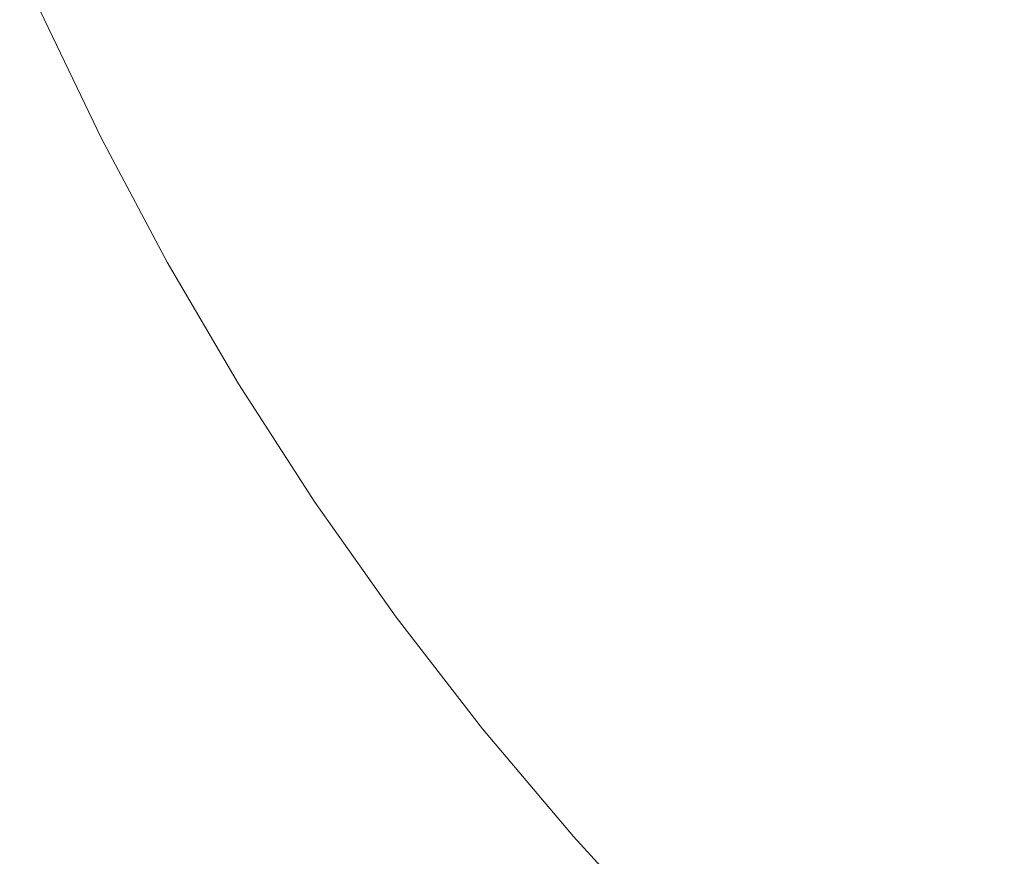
# Model space of a CAD drawing. Header units: centimetres. Extents: x -26 to 27.3, y 37.2 to 39.
# Tile 119 of 256: x -8.135 to -8.046, y 37.5001 to 37.5757. Entities that reach past the tile are written whole.
import ezdxf

# ---------------------------------------------------------------- set-up
doc = ezdxf.new("R2010")
doc.units = ezdxf.units.CM
doc.header["$LTSCALE"] = 2.54
doc.layers.add('Lucido design-1', color=7, linetype='Continuous')

# ---------------------------------------------------------------- blocks, each defined once
blk = doc.blocks.new('Gruppo-6-1')
at = {"color": 7, "linetype": 'Continuous', "lineweight": 9}
for points in [[(-25.859734, 38.900112, -349.282667), (-25.859734, 37.300112, -349.282667), (27.240266, 37.300112, -349.282667), (27.240266, 38.900112, -349.282667)], [(-25.859734, 38.900112, -373.24943), (-25.859734, 37.300112, -373.24943), (27.240266, 37.300112, -373.24943), (27.240266, 38.900112, -373.24943)]]:
    blk.add_3dface(points, dxfattribs=at)
for points, invisible_edges in [([(-25.859734, 37.300112, -350.082667), (-8.1381, 37.588255, -350.082667), (-8.133102, 37.576542, -350.082667)], 9), ([(-25.859734, 37.300112, -374.04943), (-8.1381, 37.588255, -374.04943), (-8.133102, 37.576542, -374.04943)], 9), ([(-8.10908, 37.574394, -350.080489), (-8.114191, 37.58509, -350.080489), (-8.11053, 37.586745, -350.07955), (-8.105492, 37.576203, -350.07955)], 15), ([(-8.10908, 37.574394, -374.047253), (-8.114191, 37.58509, -374.047253), (-8.11053, 37.586745, -374.046313), (-8.105492, 37.576203, -374.046313)], 15), ([(-8.083183, 37.575286, -350.072442), (-8.088279, 37.584882, -350.072442), (-8.085022, 37.586524, -350.070559), (-8.079998, 37.577065, -350.070559)], 15), ([(-8.083183, 37.575286, -374.039205), (-8.088279, 37.584882, -374.039205), (-8.085022, 37.586524, -374.037322), (-8.079998, 37.577065, -374.037322)], 15), ([(-8.112703, 37.572567, -350.081263), (-8.117888, 37.583419, -350.081263), (-8.114191, 37.58509, -350.080489), (-8.10908, 37.574394, -350.080489)], 15), ([(-8.112703, 37.572567, -374.048026), (-8.117888, 37.583419, -374.048026), (-8.114191, 37.58509, -374.047253), (-8.10908, 37.574394, -374.047253)], 15), ([(-8.086435, 37.573469, -350.074176), (-8.091605, 37.583205, -350.074176), (-8.088279, 37.584882, -350.072442), (-8.083183, 37.575286, -350.072442)], 15), ([(-8.086435, 37.573469, -374.040939), (-8.091605, 37.583205, -374.040939), (-8.088279, 37.584882, -374.039205), (-8.083183, 37.575286, -374.039205)], 15), ([(-8.062912, 37.57501, -350.061601), (-8.068039, 37.583746, -350.061601), (-8.065268, 37.585294, -350.059026), (-8.06021, 37.576674, -350.059026)], 15), ([(-8.062912, 37.57501, -374.028364), (-8.068039, 37.583746, -374.028364), (-8.065268, 37.585294, -374.025789), (-8.06021, 37.576674, -374.025789)], 15), ([(-8.065705, 37.57329, -350.064046), (-8.070902, 37.582146, -350.064046), (-8.068039, 37.583746, -350.061601), (-8.062912, 37.57501, -350.061601)], 15), ([(-8.065705, 37.57329, -374.030809), (-8.070902, 37.582146, -374.030809), (-8.068039, 37.583746, -374.028364), (-8.062912, 37.57501, -374.028364)], 15), ([(-8.045227, 37.57474, -350.047528), (-8.050381, 37.582726, -350.047528), (-8.048188, 37.584076, -350.044379), (-8.043094, 37.576182, -350.044379)], 15), ([(-8.045227, 37.57474, -374.014291), (-8.050381, 37.582726, -374.014291), (-8.048188, 37.584076, -374.011142), (-8.043094, 37.576182, -374.011142)], 15), ([(-8.116355, 37.570726, -350.081869), (-8.121615, 37.581734, -350.081869), (-8.117888, 37.583419, -350.081263), (-8.112703, 37.572567, -350.081263)], 15), ([(-8.116355, 37.570726, -374.048632), (-8.121615, 37.581734, -374.048632), (-8.117888, 37.583419, -374.048026), (-8.112703, 37.572567, -374.048026)], 15), ([(-8.089749, 37.571618, -350.075757), (-8.094996, 37.581495, -350.075757), (-8.091605, 37.583205, -350.074176), (-8.086435, 37.573469, -350.074176)], 15), ([(-8.089749, 37.571618, -374.04252), (-8.094996, 37.581495, -374.04252), (-8.091605, 37.583205, -374.040939), (-8.086435, 37.573469, -374.040939)], 15), ([(-8.047467, 37.573227, -350.050572), (-8.052683, 37.581309, -350.050572), (-8.050381, 37.582726, -350.047528), (-8.045227, 37.57474, -350.047528)], 15), ([(-8.047467, 37.573227, -374.017335), (-8.052683, 37.581309, -374.017335), (-8.050381, 37.582726, -374.014291), (-8.045227, 37.57474, -374.014291)], 15), ([(-8.068583, 37.571518, -350.066356), (-8.073853, 37.580498, -350.066356), (-8.070902, 37.582146, -350.064046), (-8.065705, 37.57329, -350.064046)], 15), ([(-8.068583, 37.571518, -374.033119), (-8.073853, 37.580498, -374.033119), (-8.070902, 37.582146, -374.030809), (-8.065705, 37.57329, -374.030809)], 15), ([(-8.120028, 37.568874, -350.082305), (-8.125364, 37.58004, -350.082305), (-8.121615, 37.581734, -350.081869), (-8.116355, 37.570726, -350.081869)], 15), ([(-8.120028, 37.568874, -374.049068), (-8.125364, 37.58004, -374.049068), (-8.121615, 37.581734, -374.048632), (-8.116355, 37.570726, -374.048632)], 15), ([(-8.093121, 37.569734, -350.077181), (-8.098444, 37.579757, -350.077181), (-8.094996, 37.581495, -350.075757), (-8.089749, 37.571618, -350.075757)], 15), ([(-8.093121, 37.569734, -374.043944), (-8.098444, 37.579757, -374.043944), (-8.094996, 37.581495, -374.04252), (-8.089749, 37.571618, -374.04252)], 15), ([(-8.04981, 37.571643, -350.053507), (-8.055091, 37.579826, -350.053507), (-8.052683, 37.581309, -350.050572), (-8.047467, 37.573227, -350.050572)], 15), ([(-8.04981, 37.571643, -374.02027), (-8.055091, 37.579826, -374.02027), (-8.052683, 37.581309, -374.017335), (-8.047467, 37.573227, -374.017335)], 15), ([(-8.123718, 37.567014, -350.082572), (-8.129129, 37.578337, -350.082572), (-8.125364, 37.58004, -350.082305), (-8.120028, 37.568874, -350.082305)], 15), ([(-8.123718, 37.567014, -374.049335), (-8.129129, 37.578337, -374.049335), (-8.125364, 37.58004, -374.049068), (-8.120028, 37.568874, -374.049068)], 15), ([(-8.071542, 37.569696, -350.068529), (-8.076886, 37.578803, -350.068529), (-8.073853, 37.580498, -350.066356), (-8.068583, 37.571518, -350.066356)], 15), ([(-8.071542, 37.569696, -374.035292), (-8.076886, 37.578803, -374.035292), (-8.073853, 37.580498, -374.033119), (-8.068583, 37.571518, -374.033119)], 15), ([(-8.096544, 37.567822, -350.078446), (-8.101945, 37.577992, -350.078446), (-8.098444, 37.579757, -350.077181), (-8.093121, 37.569734, -350.077181)], 15), ([(-8.096544, 37.567822, -374.045209), (-8.101945, 37.577992, -374.045209), (-8.098444, 37.579757, -374.043944), (-8.093121, 37.569734, -374.043944)], 15), ([(-8.052252, 37.569992, -350.056326), (-8.057601, 37.57828, -350.056326), (-8.055091, 37.579826, -350.053507), (-8.04981, 37.571643, -350.053507)], 15), ([(-8.052252, 37.569992, -374.02309), (-8.057601, 37.57828, -374.02309), (-8.055091, 37.579826, -374.02027), (-8.04981, 37.571643, -374.02027)], 15), ([(-8.127611, 37.565051, -350.082667), (-8.133102, 37.576542, -350.082667), (-8.129129, 37.578337, -350.082572), (-8.123718, 37.567014, -350.082572)], 14), ([(-8.127611, 37.565051, -374.04943), (-8.133102, 37.576542, -374.04943), (-8.129129, 37.578337, -374.049335), (-8.123718, 37.567014, -374.049335)], 14), ([(-8.074577, 37.567828, -350.070559), (-8.079998, 37.577065, -350.070559), (-8.076886, 37.578803, -350.068529), (-8.071542, 37.569696, -350.068529)], 15), ([(-8.074577, 37.567828, -374.037322), (-8.079998, 37.577065, -374.037322), (-8.076886, 37.578803, -374.035292), (-8.071542, 37.569696, -374.035292)], 15), ([(-8.05479, 37.568277, -350.059026), (-8.06021, 37.576674, -350.059026), (-8.057601, 37.57828, -350.056326), (-8.052252, 37.569992, -350.056326)], 15), ([(-8.05479, 37.568277, -374.025789), (-8.06021, 37.576674, -374.025789), (-8.057601, 37.57828, -374.02309), (-8.052252, 37.569992, -374.02309)], 15), ([(-8.100012, 37.565885, -350.07955), (-8.105492, 37.576203, -350.07955), (-8.101945, 37.577992, -350.078446), (-8.096544, 37.567822, -350.078446)], 15), ([(-8.100012, 37.565885, -374.046313), (-8.105492, 37.576203, -374.046313), (-8.101945, 37.577992, -374.045209), (-8.096544, 37.567822, -374.045209)], 15), ([(-25.859734, 37.300112, -350.082667), (-8.133102, 37.576542, -350.082667), (-8.127611, 37.565051, -350.082667)], 9), ([(-8.133102, 37.576542, -374.04943), (-8.127611, 37.565051, -374.04943), (-25.859734, 37.300112, -374.04943)], 10), ([(-8.077683, 37.565915, -350.072442), (-8.083183, 37.575286, -350.072442), (-8.079998, 37.577065, -350.070559), (-8.074577, 37.567828, -350.070559)], 15), ([(-8.077683, 37.565915, -374.039205), (-8.083183, 37.575286, -374.039205), (-8.079998, 37.577065, -374.037322), (-8.074577, 37.567828, -374.037322)], 15), ([(-8.05742, 37.5665, -350.061601), (-8.062912, 37.57501, -350.061601), (-8.06021, 37.576674, -350.059026), (-8.05479, 37.568277, -350.059026)], 15), ([(-8.05742, 37.5665, -374.028364), (-8.062912, 37.57501, -374.028364), (-8.06021, 37.576674, -374.025789), (-8.05479, 37.568277, -374.025789)], 15), ([(-8.10352, 37.563925, -350.080489), (-8.10908, 37.574394, -350.080489), (-8.105492, 37.576203, -350.07955), (-8.100012, 37.565885, -350.07955)], 15), ([(-8.10352, 37.563925, -374.047253), (-8.10908, 37.574394, -374.047253), (-8.105492, 37.576203, -374.046313), (-8.100012, 37.565885, -374.046313)], 15), ([(-8.080856, 37.563962, -350.074176), (-8.086435, 37.573469, -350.074176), (-8.083183, 37.575286, -350.072442), (-8.077683, 37.565915, -350.072442)], 15), ([(-8.080856, 37.563962, -374.040939), (-8.086435, 37.573469, -374.040939), (-8.083183, 37.575286, -374.039205), (-8.077683, 37.565915, -374.039205)], 15), ([(-8.060137, 37.564663, -350.064046), (-8.065705, 37.57329, -350.064046), (-8.062912, 37.57501, -350.061601), (-8.05742, 37.5665, -350.061601)], 15), ([(-8.060137, 37.564663, -374.030809), (-8.065705, 37.57329, -374.030809), (-8.062912, 37.57501, -374.028364), (-8.05742, 37.5665, -374.028364)], 15), ([(-8.041912, 37.565373, -350.050572), (-8.047467, 37.573227, -350.050572), (-8.045227, 37.57474, -350.047528), (-8.039739, 37.566981, -350.047528)], 15), ([(-8.041912, 37.565373, -374.017335), (-8.047467, 37.573227, -374.017335), (-8.045227, 37.57474, -374.014291), (-8.039739, 37.566981, -374.014291)], 15), ([(-8.107062, 37.561946, -350.081263), (-8.112703, 37.572567, -350.081263), (-8.10908, 37.574394, -350.080489), (-8.10352, 37.563925, -350.080489)], 15), ([(-8.107062, 37.561946, -374.048026), (-8.112703, 37.572567, -374.048026), (-8.10908, 37.574394, -374.047253), (-8.10352, 37.563925, -374.047253)], 15), ([(-8.084089, 37.561971, -350.075757), (-8.089749, 37.571618, -350.075757), (-8.086435, 37.573469, -350.074176), (-8.080856, 37.563962, -350.074176)], 15), ([(-8.084089, 37.561971, -374.04252), (-8.089749, 37.571618, -374.04252), (-8.086435, 37.573469, -374.040939), (-8.080856, 37.563962, -374.040939)], 15), ([(-8.062937, 37.56277, -350.066356), (-8.068583, 37.571518, -350.066356), (-8.065705, 37.57329, -350.064046), (-8.060137, 37.564663, -350.064046)], 15), ([(-8.062937, 37.56277, -374.033119), (-8.068583, 37.571518, -374.033119), (-8.065705, 37.57329, -374.030809), (-8.060137, 37.564663, -374.030809)], 15), ([(-8.044186, 37.563692, -350.053507), (-8.04981, 37.571643, -350.053507), (-8.047467, 37.573227, -350.050572), (-8.041912, 37.565373, -350.050572)], 15), ([(-8.044186, 37.563692, -374.02027), (-8.04981, 37.571643, -374.02027), (-8.047467, 37.573227, -374.017335), (-8.041912, 37.565373, -374.017335)], 15), ([(-8.110632, 37.559952, -350.081869), (-8.116355, 37.570726, -350.081869), (-8.112703, 37.572567, -350.081263), (-8.107062, 37.561946, -350.081263)], 15), ([(-8.110632, 37.559952, -374.048632), (-8.116355, 37.570726, -374.048632), (-8.112703, 37.572567, -374.048026), (-8.107062, 37.561946, -374.048026)], 15), ([(-8.087377, 37.559946, -350.077181), (-8.093121, 37.569734, -350.077181), (-8.089749, 37.571618, -350.075757), (-8.084089, 37.561971, -350.075757)], 15), ([(-8.087377, 37.559946, -374.043944), (-8.093121, 37.569734, -374.043944), (-8.089749, 37.571618, -374.04252), (-8.084089, 37.561971, -374.04252)], 15), ([(-8.065816, 37.560824, -350.068529), (-8.071542, 37.569696, -350.068529), (-8.068583, 37.571518, -350.066356), (-8.062937, 37.56277, -350.066356)], 15), ([(-8.065816, 37.560824, -374.035292), (-8.071542, 37.569696, -374.035292), (-8.068583, 37.571518, -374.033119), (-8.062937, 37.56277, -374.033119)], 15), ([(-8.046556, 37.561939, -350.056326), (-8.052252, 37.569992, -350.056326), (-8.04981, 37.571643, -350.053507), (-8.044186, 37.563692, -350.053507)], 15), ([(-8.046556, 37.561939, -374.02309), (-8.052252, 37.569992, -374.02309), (-8.04981, 37.571643, -374.02027), (-8.044186, 37.563692, -374.02027)], 15), ([(-8.114224, 37.557945, -350.082305), (-8.120028, 37.568874, -350.082305), (-8.116355, 37.570726, -350.081869), (-8.110632, 37.559952, -350.081869)], 15), ([(-8.114224, 37.557945, -374.049068), (-8.120028, 37.568874, -374.049068), (-8.116355, 37.570726, -374.048632), (-8.110632, 37.559952, -374.048632)], 15), ([(-8.090716, 37.557891, -350.078446), (-8.096544, 37.567822, -350.078446), (-8.093121, 37.569734, -350.077181), (-8.087377, 37.559946, -350.077181)], 15), ([(-8.090716, 37.557891, -374.045209), (-8.096544, 37.567822, -374.045209), (-8.093121, 37.569734, -374.043944), (-8.087377, 37.559946, -374.043944)], 15), ([(-8.068769, 37.558829, -350.070559), (-8.074577, 37.567828, -350.070559), (-8.071542, 37.569696, -350.068529), (-8.065816, 37.560824, -350.068529)], 15), ([(-8.068769, 37.558829, -374.037322), (-8.074577, 37.567828, -374.037322), (-8.071542, 37.569696, -374.035292), (-8.065816, 37.560824, -374.035292)], 15), ([(-8.049019, 37.560117, -350.059026), (-8.05479, 37.568277, -350.059026), (-8.052252, 37.569992, -350.056326), (-8.046556, 37.561939, -350.056326)], 15), ([(-8.049019, 37.560117, -374.025789), (-8.05479, 37.568277, -374.025789), (-8.052252, 37.569992, -374.02309), (-8.046556, 37.561939, -374.02309)], 15), ([(-8.117832, 37.55593, -350.082572), (-8.123718, 37.567014, -350.082572), (-8.120028, 37.568874, -350.082305), (-8.114224, 37.557945, -350.082305)], 15), ([(-8.117832, 37.55593, -374.049335), (-8.123718, 37.567014, -374.049335), (-8.120028, 37.568874, -374.049068), (-8.114224, 37.557945, -374.049068)], 15), ([(-8.094099, 37.555808, -350.07955), (-8.100012, 37.565885, -350.07955), (-8.096544, 37.567822, -350.078446), (-8.090716, 37.557891, -350.078446)], 15), ([(-8.094099, 37.555808, -374.046313), (-8.100012, 37.565885, -374.046313), (-8.096544, 37.567822, -374.045209), (-8.090716, 37.557891, -374.045209)], 15), ([(-8.071792, 37.556786, -350.072442), (-8.077683, 37.565915, -350.072442), (-8.074577, 37.567828, -350.070559), (-8.068769, 37.558829, -350.070559)], 15), ([(-8.071792, 37.556786, -374.039205), (-8.077683, 37.565915, -374.039205), (-8.074577, 37.567828, -374.037322), (-8.068769, 37.558829, -374.037322)], 15), ([(-8.051571, 37.55823, -350.061601), (-8.05742, 37.5665, -350.061601), (-8.05479, 37.568277, -350.059026), (-8.049019, 37.560117, -350.059026)], 15), ([(-8.051571, 37.55823, -374.028364), (-8.05742, 37.5665, -374.028364), (-8.05479, 37.568277, -374.025789), (-8.049019, 37.560117, -374.025789)], 15), ([(-8.121638, 37.553804, -350.082667), (-8.127611, 37.565051, -350.082667), (-8.123718, 37.567014, -350.082572), (-8.117832, 37.55593, -350.082572)], 14), ([(-8.121638, 37.553804, -374.04943), (-8.127611, 37.565051, -374.04943), (-8.123718, 37.567014, -374.049335), (-8.117832, 37.55593, -374.049335)], 14), ([(-8.09752, 37.553701, -350.080489), (-8.10352, 37.563925, -350.080489), (-8.100012, 37.565885, -350.07955), (-8.094099, 37.555808, -350.07955)], 15), ([(-8.09752, 37.553701, -374.047253), (-8.10352, 37.563925, -374.047253), (-8.100012, 37.565885, -374.046313), (-8.094099, 37.555808, -374.046313)], 15), ([(-8.074878, 37.5547, -350.074176), (-8.080856, 37.563962, -350.074176), (-8.077683, 37.565915, -350.072442), (-8.071792, 37.556786, -350.072442)], 15), ([(-8.074878, 37.5547, -374.040939), (-8.080856, 37.563962, -374.040939), (-8.077683, 37.565915, -374.039205), (-8.071792, 37.556786, -374.039205)], 15), ([(-8.054208, 37.55628, -350.064046), (-8.060137, 37.564663, -350.064046), (-8.05742, 37.5665, -350.061601), (-8.051571, 37.55823, -350.061601)], 15), ([(-8.054208, 37.55628, -374.030809), (-8.060137, 37.564663, -374.030809), (-8.05742, 37.5665, -374.028364), (-8.051571, 37.55823, -374.028364)], 15), ([(-8.127611, 37.565051, -350.082667), (-8.121638, 37.553804, -350.082667), (-25.859734, 37.300112, -350.082667)], 10), ([(-8.127611, 37.565051, -374.04943), (-8.121638, 37.553804, -374.04943), (-25.859734, 37.300112, -374.04943)], 10), ([(-8.056925, 37.55427, -350.066356), (-8.062937, 37.56277, -350.066356), (-8.060137, 37.564663, -350.064046), (-8.054208, 37.55628, -350.064046)], 15), ([(-8.056925, 37.55427, -374.033119), (-8.062937, 37.56277, -374.033119), (-8.060137, 37.564663, -374.030809), (-8.054208, 37.55628, -374.030809)], 15), ([(-8.100975, 37.551574, -350.081263), (-8.107062, 37.561946, -350.081263), (-8.10352, 37.563925, -350.080489), (-8.09752, 37.553701, -350.080489)], 15), ([(-8.100975, 37.551574, -374.048026), (-8.107062, 37.561946, -374.048026), (-8.10352, 37.563925, -374.047253), (-8.09752, 37.553701, -374.047253)], 15), ([(-8.078024, 37.552574, -350.075757), (-8.084089, 37.561971, -350.075757), (-8.080856, 37.563962, -350.074176), (-8.074878, 37.5547, -350.074176)], 15), ([(-8.078024, 37.552574, -374.04252), (-8.084089, 37.561971, -374.04252), (-8.080856, 37.563962, -374.040939), (-8.074878, 37.5547, -374.040939)], 15), ([(-8.040524, 37.554134, -350.056326), (-8.046556, 37.561939, -350.056326), (-8.044186, 37.563692, -350.053507), (-8.03823, 37.555986, -350.053507)], 15), ([(-8.040524, 37.554134, -374.02309), (-8.046556, 37.561939, -374.02309), (-8.044186, 37.563692, -374.02027), (-8.03823, 37.555986, -374.02027)], 15), ([(-8.059719, 37.552204, -350.068529), (-8.065816, 37.560824, -350.068529), (-8.062937, 37.56277, -350.066356), (-8.056925, 37.55427, -350.066356)], 15), ([(-8.059719, 37.552204, -374.035292), (-8.065816, 37.560824, -374.035292), (-8.062937, 37.56277, -374.033119), (-8.056925, 37.55427, -374.033119)], 15), ([(-8.104457, 37.54943, -350.081869), (-8.110632, 37.559952, -350.081869), (-8.107062, 37.561946, -350.081263), (-8.100975, 37.551574, -350.081263)], 15), ([(-8.104457, 37.54943, -374.048632), (-8.110632, 37.559952, -374.048632), (-8.107062, 37.561946, -374.048026), (-8.100975, 37.551574, -374.048026)], 15), ([(-8.081223, 37.550411, -350.077181), (-8.087377, 37.559946, -350.077181), (-8.084089, 37.561971, -350.075757), (-8.078024, 37.552574, -350.075757)], 15), ([(-8.081223, 37.550411, -374.043944), (-8.087377, 37.559946, -374.043944), (-8.084089, 37.561971, -374.04252), (-8.078024, 37.552574, -374.04252)], 15), ([(-8.042907, 37.55221, -350.059026), (-8.049019, 37.560117, -350.059026), (-8.046556, 37.561939, -350.056326), (-8.040524, 37.554134, -350.056326)], 15), ([(-8.042907, 37.55221, -374.025789), (-8.049019, 37.560117, -374.025789), (-8.046556, 37.561939, -374.02309), (-8.040524, 37.554134, -374.02309)], 15), ([(-8.062585, 37.550084, -350.070559), (-8.068769, 37.558829, -350.070559), (-8.065816, 37.560824, -350.068529), (-8.059719, 37.552204, -350.068529)], 15), ([(-8.062585, 37.550084, -374.037322), (-8.068769, 37.558829, -374.037322), (-8.065816, 37.560824, -374.035292), (-8.059719, 37.552204, -374.035292)], 15), ([(-8.107961, 37.547272, -350.082305), (-8.114224, 37.557945, -350.082305), (-8.110632, 37.559952, -350.081869), (-8.104457, 37.54943, -350.081869)], 15), ([(-8.107961, 37.547272, -374.049068), (-8.114224, 37.557945, -374.049068), (-8.110632, 37.559952, -374.048632), (-8.104457, 37.54943, -374.048632)], 15), ([(-8.084471, 37.548216, -350.078446), (-8.090716, 37.557891, -350.078446), (-8.087377, 37.559946, -350.077181), (-8.081223, 37.550411, -350.077181)], 15), ([(-8.084471, 37.548216, -374.045209), (-8.090716, 37.557891, -374.045209), (-8.087377, 37.559946, -374.043944), (-8.081223, 37.550411, -374.043944)], 15), ([(-8.045376, 37.550216, -350.061601), (-8.051571, 37.55823, -350.061601), (-8.049019, 37.560117, -350.059026), (-8.042907, 37.55221, -350.059026)], 15), ([(-8.045376, 37.550216, -374.028364), (-8.051571, 37.55823, -374.028364), (-8.049019, 37.560117, -374.025789), (-8.042907, 37.55221, -374.025789)], 15), ([(-8.065518, 37.547915, -350.072442), (-8.071792, 37.556786, -350.072442), (-8.068769, 37.558829, -350.070559), (-8.062585, 37.550084, -350.070559)], 15), ([(-8.065518, 37.547915, -374.039205), (-8.071792, 37.556786, -374.039205), (-8.068769, 37.558829, -374.037322), (-8.062585, 37.550084, -374.037322)], 15), ([(-8.11148, 37.545106, -350.082572), (-8.117832, 37.55593, -350.082572), (-8.114224, 37.557945, -350.082305), (-8.107961, 37.547272, -350.082305)], 15), ([(-8.11148, 37.545106, -374.049335), (-8.117832, 37.55593, -374.049335), (-8.114224, 37.557945, -374.049068), (-8.107961, 37.547272, -374.049068)], 15), ([(-8.087763, 37.545991, -350.07955), (-8.094099, 37.555808, -350.07955), (-8.090716, 37.557891, -350.078446), (-8.084471, 37.548216, -350.078446)], 15), ([(-8.087763, 37.545991, -374.046313), (-8.094099, 37.555808, -374.046313), (-8.090716, 37.557891, -374.045209), (-8.084471, 37.548216, -374.045209)], 15), ([(-8.047928, 37.548156, -350.064046), (-8.054208, 37.55628, -350.064046), (-8.051571, 37.55823, -350.061601), (-8.045376, 37.550216, -350.061601)], 15), ([(-8.047928, 37.548156, -374.030809), (-8.054208, 37.55628, -374.030809), (-8.051571, 37.55823, -374.028364), (-8.045376, 37.550216, -374.028364)], 15), ([(-8.068513, 37.5457, -350.074176), (-8.074878, 37.5547, -350.074176), (-8.071792, 37.556786, -350.072442), (-8.065518, 37.547915, -350.072442)], 15), ([(-8.068513, 37.5457, -374.040939), (-8.074878, 37.5547, -374.040939), (-8.071792, 37.556786, -374.039205), (-8.065518, 37.547915, -374.039205)], 15), ([(-8.050558, 37.546032, -350.066356), (-8.056925, 37.55427, -350.066356), (-8.054208, 37.55628, -350.064046), (-8.047928, 37.548156, -350.064046)], 15), ([(-8.050558, 37.546032, -374.033119), (-8.056925, 37.55427, -374.033119), (-8.054208, 37.55628, -374.030809), (-8.047928, 37.548156, -374.030809)], 15), ([(-8.115192, 37.54282, -350.082667), (-8.121638, 37.553804, -350.082667), (-8.117832, 37.55593, -350.082572), (-8.11148, 37.545106, -350.082572)], 14), ([(-8.115192, 37.54282, -374.04943), (-8.121638, 37.553804, -374.04943), (-8.117832, 37.55593, -374.049335), (-8.11148, 37.545106, -374.049335)], 14), ([(-8.091092, 37.543741, -350.080489), (-8.09752, 37.553701, -350.080489), (-8.094099, 37.555808, -350.07955), (-8.087763, 37.545991, -350.07955)], 15), ([(-8.091092, 37.543741, -374.047253), (-8.09752, 37.553701, -374.047253), (-8.094099, 37.555808, -374.046313), (-8.087763, 37.545991, -374.046313)], 15), ([(-8.071565, 37.543442, -350.075757), (-8.078024, 37.552574, -350.075757), (-8.074878, 37.5547, -350.074176), (-8.068513, 37.5457, -350.074176)], 15), ([(-8.071565, 37.543442, -374.04252), (-8.078024, 37.552574, -374.04252), (-8.074878, 37.5547, -374.040939), (-8.068513, 37.5457, -374.040939)], 15), ([(-8.053262, 37.543849, -350.068529), (-8.059719, 37.552204, -350.068529), (-8.056925, 37.55427, -350.066356), (-8.050558, 37.546032, -350.066356)], 15), ([(-8.053262, 37.543849, -374.035292), (-8.059719, 37.552204, -374.035292), (-8.056925, 37.55427, -374.033119), (-8.050558, 37.546032, -374.033119)], 15), ([(-25.859734, 37.300112, -350.082667), (-8.121638, 37.553804, -350.082667), (-8.115192, 37.54282, -350.082667)], 9), ([(-25.859734, 37.300112, -374.04943), (-8.121638, 37.553804, -374.04943), (-8.115192, 37.54282, -374.04943)], 9), ([(-8.094454, 37.541469, -350.081263), (-8.100975, 37.551574, -350.081263), (-8.09752, 37.553701, -350.080489), (-8.091092, 37.543741, -350.080489)], 15), ([(-8.094454, 37.541469, -374.048026), (-8.100975, 37.551574, -374.048026), (-8.09752, 37.553701, -374.047253), (-8.091092, 37.543741, -374.047253)], 15), ([(-8.07467, 37.541146, -350.077181), (-8.081223, 37.550411, -350.077181), (-8.078024, 37.552574, -350.075757), (-8.071565, 37.543442, -350.075757)], 15), ([(-8.07467, 37.541146, -374.043944), (-8.081223, 37.550411, -374.043944), (-8.078024, 37.552574, -374.04252), (-8.071565, 37.543442, -374.04252)], 15), ([(-8.097842, 37.539179, -350.081869), (-8.104457, 37.54943, -350.081869), (-8.100975, 37.551574, -350.081263), (-8.094454, 37.541469, -350.081263)], 15), ([(-8.097842, 37.539179, -374.048632), (-8.104457, 37.54943, -374.048632), (-8.100975, 37.551574, -374.048026), (-8.094454, 37.541469, -374.048026)], 15), ([(-8.056035, 37.54161, -350.070559), (-8.062585, 37.550084, -350.070559), (-8.059719, 37.552204, -350.068529), (-8.053262, 37.543849, -350.068529)], 15), ([(-8.056035, 37.54161, -374.037322), (-8.062585, 37.550084, -374.037322), (-8.059719, 37.552204, -374.035292), (-8.053262, 37.543849, -374.035292)], 15), ([(-8.077822, 37.538815, -350.078446), (-8.084471, 37.548216, -350.078446), (-8.081223, 37.550411, -350.077181), (-8.07467, 37.541146, -350.077181)], 15), ([(-8.077822, 37.538815, -374.045209), (-8.084471, 37.548216, -374.045209), (-8.081223, 37.550411, -374.043944), (-8.07467, 37.541146, -374.043944)], 15), ([(-8.058873, 37.539318, -350.072442), (-8.065518, 37.547915, -350.072442), (-8.062585, 37.550084, -350.070559), (-8.056035, 37.54161, -350.070559)], 15), ([(-8.058873, 37.539318, -374.039205), (-8.065518, 37.547915, -374.039205), (-8.062585, 37.550084, -374.037322), (-8.056035, 37.54161, -374.037322)], 15), ([(-8.041309, 37.540305, -350.064046), (-8.047928, 37.548156, -350.064046), (-8.045376, 37.550216, -350.061601), (-8.038847, 37.542472, -350.061601)], 15), ([(-8.041309, 37.540305, -374.030809), (-8.047928, 37.548156, -374.030809), (-8.045376, 37.550216, -374.028364), (-8.038847, 37.542472, -374.028364)], 15), ([(-8.101251, 37.536875, -350.082305), (-8.107961, 37.547272, -350.082305), (-8.104457, 37.54943, -350.081869), (-8.097842, 37.539179, -350.081869)], 15), ([(-8.101251, 37.536875, -374.049068), (-8.107961, 37.547272, -374.049068), (-8.104457, 37.54943, -374.048632), (-8.097842, 37.539179, -374.048632)], 15), ([(-8.081016, 37.536452, -350.07955), (-8.087763, 37.545991, -350.07955), (-8.084471, 37.548216, -350.078446), (-8.077822, 37.538815, -350.078446)], 15), ([(-8.081016, 37.536452, -374.046313), (-8.087763, 37.545991, -374.046313), (-8.084471, 37.548216, -374.045209), (-8.077822, 37.538815, -374.045209)], 15), ([(-8.043847, 37.538072, -350.066356), (-8.050558, 37.546032, -350.066356), (-8.047928, 37.548156, -350.064046), (-8.041309, 37.540305, -350.064046)], 15), ([(-8.043847, 37.538072, -374.033119), (-8.050558, 37.546032, -374.033119), (-8.047928, 37.548156, -374.030809), (-8.041309, 37.540305, -374.030809)], 15), ([(-8.104674, 37.534561, -350.082572), (-8.11148, 37.545106, -350.082572), (-8.107961, 37.547272, -350.082305), (-8.101251, 37.536875, -350.082305)], 15), ([(-8.104674, 37.534561, -374.049335), (-8.11148, 37.545106, -374.049335), (-8.107961, 37.547272, -374.049068), (-8.101251, 37.536875, -374.049068)], 15), ([(-8.061771, 37.536978, -350.074176), (-8.068513, 37.5457, -350.074176), (-8.065518, 37.547915, -350.072442), (-8.058873, 37.539318, -350.072442)], 15), ([(-8.061771, 37.536978, -374.040939), (-8.068513, 37.5457, -374.040939), (-8.065518, 37.547915, -374.039205), (-8.058873, 37.539318, -374.039205)], 15), ([(-8.084247, 37.534063, -350.080489), (-8.091092, 37.543741, -350.080489), (-8.087763, 37.545991, -350.07955), (-8.081016, 37.536452, -350.07955)], 15), ([(-8.084247, 37.534063, -374.047253), (-8.091092, 37.543741, -374.047253), (-8.087763, 37.545991, -374.046313), (-8.081016, 37.536452, -374.046313)], 15), ([(-8.064725, 37.534593, -350.075757), (-8.071565, 37.543442, -350.075757), (-8.068513, 37.5457, -350.074176), (-8.061771, 37.536978, -350.074176)], 15), ([(-8.064725, 37.534593, -374.04252), (-8.071565, 37.543442, -374.04252), (-8.068513, 37.5457, -374.040939), (-8.061771, 37.536978, -374.040939)], 15), ([(-8.046455, 37.535776, -350.068529), (-8.053262, 37.543849, -350.068529), (-8.050558, 37.546032, -350.066356), (-8.043847, 37.538072, -350.066356)], 15), ([(-8.046455, 37.535776, -374.035292), (-8.053262, 37.543849, -374.035292), (-8.050558, 37.546032, -374.033119), (-8.043847, 37.538072, -374.033119)], 15), ([(-8.108287, 37.53212, -350.082667), (-8.115192, 37.54282, -350.082667), (-8.11148, 37.545106, -350.082572), (-8.104674, 37.534561, -350.082572)], 14), ([(-8.108287, 37.53212, -374.04943), (-8.115192, 37.54282, -374.04943), (-8.11148, 37.545106, -374.049335), (-8.104674, 37.534561, -374.049335)], 14), ([(-8.087509, 37.53165, -350.081263), (-8.094454, 37.541469, -350.081263), (-8.091092, 37.543741, -350.080489), (-8.084247, 37.534063, -350.080489)], 15), ([(-8.087509, 37.53165, -374.048026), (-8.094454, 37.541469, -374.048026), (-8.091092, 37.543741, -374.047253), (-8.084247, 37.534063, -374.047253)], 15), ([(-8.049131, 37.533422, -350.070559), (-8.056035, 37.54161, -350.070559), (-8.053262, 37.543849, -350.068529), (-8.046455, 37.535776, -350.068529)], 15), ([(-8.049131, 37.533422, -374.037322), (-8.056035, 37.54161, -374.037322), (-8.053262, 37.543849, -374.035292), (-8.046455, 37.535776, -374.035292)], 15), ([(-8.115192, 37.54282, -350.082667), (-8.108287, 37.53212, -350.082667), (-25.859734, 37.300112, -350.082667)], 10), ([(-8.115192, 37.54282, -374.04943), (-8.108287, 37.53212, -374.04943), (-25.859734, 37.300112, -374.04943)], 10), ([(-8.06773, 37.532167, -350.077181), (-8.07467, 37.541146, -350.077181), (-8.071565, 37.543442, -350.075757), (-8.064725, 37.534593, -350.075757)], 15), ([(-8.06773, 37.532167, -374.043944), (-8.07467, 37.541146, -374.043944), (-8.071565, 37.543442, -374.04252), (-8.064725, 37.534593, -374.04252)], 15), ([(-8.090797, 37.529218, -350.081869), (-8.097842, 37.539179, -350.081869), (-8.094454, 37.541469, -350.081263), (-8.087509, 37.53165, -350.081263)], 15), ([(-8.090797, 37.529218, -374.048632), (-8.097842, 37.539179, -374.048632), (-8.094454, 37.541469, -374.048026), (-8.087509, 37.53165, -374.048026)], 15), ([(-8.07078, 37.529704, -350.078446), (-8.077822, 37.538815, -350.078446), (-8.07467, 37.541146, -350.077181), (-8.06773, 37.532167, -350.077181)], 15), ([(-8.07078, 37.529704, -374.045209), (-8.077822, 37.538815, -374.045209), (-8.07467, 37.541146, -374.043944), (-8.06773, 37.532167, -374.043944)], 15), ([(-8.051869, 37.531012, -350.072442), (-8.058873, 37.539318, -350.072442), (-8.056035, 37.54161, -350.070559), (-8.049131, 37.533422, -350.070559)], 15), ([(-8.051869, 37.531012, -374.039205), (-8.058873, 37.539318, -374.039205), (-8.056035, 37.54161, -374.037322), (-8.049131, 37.533422, -374.037322)], 15), ([(-8.094105, 37.526772, -350.082305), (-8.101251, 37.536875, -350.082305), (-8.097842, 37.539179, -350.081869), (-8.090797, 37.529218, -350.081869)], 15), ([(-8.094105, 37.526772, -374.049068), (-8.101251, 37.536875, -374.049068), (-8.097842, 37.539179, -374.048632), (-8.090797, 37.529218, -374.048632)], 15), ([(-8.054665, 37.52855, -350.074176), (-8.061771, 37.536978, -350.074176), (-8.058873, 37.539318, -350.072442), (-8.051869, 37.531012, -350.072442)], 15), ([(-8.054665, 37.52855, -374.040939), (-8.061771, 37.536978, -374.040939), (-8.058873, 37.539318, -374.039205), (-8.051869, 37.531012, -374.039205)], 15), ([(-8.073871, 37.527208, -350.07955), (-8.081016, 37.536452, -350.07955), (-8.077822, 37.538815, -350.078446), (-8.07078, 37.529704, -350.078446)], 15), ([(-8.073871, 37.527208, -374.046313), (-8.081016, 37.536452, -374.046313), (-8.077822, 37.538815, -374.045209), (-8.07078, 37.529704, -374.045209)], 15), ([(-8.039312, 37.528, -350.068529), (-8.046455, 37.535776, -350.068529), (-8.043847, 37.538072, -350.066356), (-8.036804, 37.530404, -350.066356)], 15), ([(-8.039312, 37.528, -374.035292), (-8.046455, 37.535776, -374.035292), (-8.043847, 37.538072, -374.033119), (-8.036804, 37.530404, -374.033119)], 15), ([(-8.097428, 37.524315, -350.082572), (-8.104674, 37.534561, -350.082572), (-8.101251, 37.536875, -350.082305), (-8.094105, 37.526772, -350.082305)], 15), ([(-8.097428, 37.524315, -374.049335), (-8.104674, 37.534561, -374.049335), (-8.101251, 37.536875, -374.049068), (-8.094105, 37.526772, -374.049068)], 15), ([(-8.076998, 37.524684, -350.080489), (-8.084247, 37.534063, -350.080489), (-8.081016, 37.536452, -350.07955), (-8.073871, 37.527208, -350.07955)], 15), ([(-8.076998, 37.524684, -374.047253), (-8.084247, 37.534063, -374.047253), (-8.081016, 37.536452, -374.046313), (-8.073871, 37.527208, -374.046313)], 15), ([(-8.057516, 37.526042, -350.075757), (-8.064725, 37.534593, -350.075757), (-8.061771, 37.536978, -350.074176), (-8.054665, 37.52855, -350.074176)], 15), ([(-8.057516, 37.526042, -374.04252), (-8.064725, 37.534593, -374.04252), (-8.061771, 37.536978, -374.040939), (-8.054665, 37.52855, -374.040939)], 15), ([(-8.041886, 37.525534, -350.070559), (-8.049131, 37.533422, -350.070559), (-8.046455, 37.535776, -350.068529), (-8.039312, 37.528, -350.068529)], 15), ([(-8.041886, 37.525534, -374.037322), (-8.049131, 37.533422, -374.037322), (-8.046455, 37.535776, -374.035292), (-8.039312, 37.528, -374.035292)], 15), ([(-8.100933, 37.521722, -350.082667), (-8.108287, 37.53212, -350.082667), (-8.104674, 37.534561, -350.082572), (-8.097428, 37.524315, -350.082572)], 14), ([(-8.100933, 37.521722, -374.04943), (-8.108287, 37.53212, -374.04943), (-8.104674, 37.534561, -374.049335), (-8.097428, 37.524315, -374.049335)], 14), ([(-8.080154, 37.522135, -350.081263), (-8.087509, 37.53165, -350.081263), (-8.084247, 37.534063, -350.080489), (-8.076998, 37.524684, -350.080489)], 15), ([(-8.080154, 37.522135, -374.048026), (-8.087509, 37.53165, -374.048026), (-8.084247, 37.534063, -374.047253), (-8.076998, 37.524684, -374.047253)], 15), ([(-8.060415, 37.523491, -350.077181), (-8.06773, 37.532167, -350.077181), (-8.064725, 37.534593, -350.075757), (-8.057516, 37.526042, -350.075757)], 15), ([(-8.060415, 37.523491, -374.043944), (-8.06773, 37.532167, -374.043944), (-8.064725, 37.534593, -374.04252), (-8.057516, 37.526042, -374.04252)], 15), ([(-8.044519, 37.52301, -350.072442), (-8.051869, 37.531012, -350.072442), (-8.049131, 37.533422, -350.070559), (-8.041886, 37.525534, -350.070559)], 15), ([(-8.044519, 37.52301, -374.039205), (-8.051869, 37.531012, -374.039205), (-8.049131, 37.533422, -374.037322), (-8.041886, 37.525534, -374.037322)], 15), ([(-25.859734, 37.300112, -350.082667), (-8.108287, 37.53212, -350.082667), (-8.100933, 37.521722, -350.082667)], 9), ([(-25.859734, 37.300112, -374.04943), (-8.108287, 37.53212, -374.04943), (-8.100933, 37.521722, -374.04943)], 9), ([(-8.063358, 37.5209, -350.078446), (-8.07078, 37.529704, -350.078446), (-8.06773, 37.532167, -350.077181), (-8.060415, 37.523491, -350.077181)], 15), ([(-8.063358, 37.5209, -374.045209), (-8.07078, 37.529704, -374.045209), (-8.06773, 37.532167, -374.043944), (-8.060415, 37.523491, -374.043944)], 15), ([(-8.083336, 37.519566, -350.081869), (-8.090797, 37.529218, -350.081869), (-8.087509, 37.53165, -350.081263), (-8.080154, 37.522135, -350.081263)], 15), ([(-8.083336, 37.519566, -374.048632), (-8.090797, 37.529218, -374.048632), (-8.087509, 37.53165, -374.048026), (-8.080154, 37.522135, -374.048026)], 15), ([(-8.047209, 37.520432, -350.074176), (-8.054665, 37.52855, -350.074176), (-8.051869, 37.531012, -350.072442), (-8.044519, 37.52301, -350.072442)], 15), ([(-8.047209, 37.520432, -374.040939), (-8.054665, 37.52855, -374.040939), (-8.051869, 37.531012, -374.039205), (-8.044519, 37.52301, -374.039205)], 15), ([(-8.06634, 37.518276, -350.07955), (-8.073871, 37.527208, -350.07955), (-8.07078, 37.529704, -350.078446), (-8.063358, 37.5209, -350.078446)], 15), ([(-8.06634, 37.518276, -374.046313), (-8.073871, 37.527208, -374.046313), (-8.07078, 37.529704, -374.045209), (-8.063358, 37.5209, -374.045209)], 15), ([(-8.086537, 37.516981, -350.082305), (-8.094105, 37.526772, -350.082305), (-8.090797, 37.529218, -350.081869), (-8.083336, 37.519566, -350.081869)], 15), ([(-8.086537, 37.516981, -374.049068), (-8.094105, 37.526772, -374.049068), (-8.090797, 37.529218, -374.048632), (-8.083336, 37.519566, -374.048632)], 15), ([(-8.04995, 37.517805, -350.075757), (-8.057516, 37.526042, -350.075757), (-8.054665, 37.52855, -350.074176), (-8.047209, 37.520432, -350.074176)], 15), ([(-8.04995, 37.517805, -374.04252), (-8.057516, 37.526042, -374.04252), (-8.054665, 37.52855, -374.040939), (-8.047209, 37.520432, -374.040939)], 15), ([(-8.089752, 37.514385, -350.082572), (-8.097428, 37.524315, -350.082572), (-8.094105, 37.526772, -350.082305), (-8.086537, 37.516981, -350.082305)], 15), ([(-8.089752, 37.514385, -374.049335), (-8.097428, 37.524315, -374.049335), (-8.094105, 37.526772, -374.049068), (-8.086537, 37.516981, -374.049068)], 15), ([(-8.069357, 37.515621, -350.080489), (-8.076998, 37.524684, -350.080489), (-8.073871, 37.527208, -350.07955), (-8.06634, 37.518276, -350.07955)], 15), ([(-8.069357, 37.515621, -374.047253), (-8.076998, 37.524684, -374.047253), (-8.073871, 37.527208, -374.046313), (-8.06634, 37.518276, -374.046313)], 15), ([(-8.052738, 37.515133, -350.077181), (-8.060415, 37.523491, -350.077181), (-8.057516, 37.526042, -350.075757), (-8.04995, 37.517805, -350.075757)], 15), ([(-8.052738, 37.515133, -374.043944), (-8.060415, 37.523491, -374.043944), (-8.057516, 37.526042, -374.04252), (-8.04995, 37.517805, -374.04252)], 15), ([(-8.093144, 37.511646, -350.082667), (-8.100933, 37.521722, -350.082667), (-8.097428, 37.524315, -350.082572), (-8.089752, 37.514385, -350.082572)], 14), ([(-8.093144, 37.511646, -374.04943), (-8.100933, 37.521722, -374.04943), (-8.097428, 37.524315, -374.049335), (-8.089752, 37.514385, -374.049335)], 14), ([(-8.072402, 37.51294, -350.081263), (-8.080154, 37.522135, -350.081263), (-8.076998, 37.524684, -350.080489), (-8.069357, 37.515621, -350.080489)], 15), ([(-8.072402, 37.51294, -374.048026), (-8.080154, 37.522135, -374.048026), (-8.076998, 37.524684, -374.047253), (-8.069357, 37.515621, -374.047253)], 15), ([(-8.055568, 37.51242, -350.078446), (-8.063358, 37.5209, -350.078446), (-8.060415, 37.523491, -350.077181), (-8.052738, 37.515133, -350.077181)], 15), ([(-8.055568, 37.51242, -374.045209), (-8.063358, 37.5209, -374.045209), (-8.060415, 37.523491, -374.043944), (-8.052738, 37.515133, -374.043944)], 15), ([(-8.039414, 37.512637, -350.074176), (-8.047209, 37.520432, -350.074176), (-8.044519, 37.52301, -350.072442), (-8.036836, 37.515327, -350.072442)], 15), ([(-8.039414, 37.512637, -374.040939), (-8.047209, 37.520432, -374.040939), (-8.044519, 37.52301, -374.039205), (-8.036836, 37.515327, -374.039205)], 15), ([(-8.100933, 37.521722, -350.082667), (-8.093144, 37.511646, -350.082667), (-25.859734, 37.300112, -350.082667)], 10), ([(-8.100933, 37.521722, -374.04943), (-8.093144, 37.511646, -374.04943), (-25.859734, 37.300112, -374.04943)], 10), ([(-8.075472, 37.510239, -350.081869), (-8.083336, 37.519566, -350.081869), (-8.080154, 37.522135, -350.081263), (-8.072402, 37.51294, -350.081263)], 15), ([(-8.075472, 37.510239, -374.048632), (-8.083336, 37.519566, -374.048632), (-8.080154, 37.522135, -374.048026), (-8.072402, 37.51294, -374.048026)], 15), ([(-8.058436, 37.509671, -350.07955), (-8.06634, 37.518276, -350.07955), (-8.063358, 37.5209, -350.078446), (-8.055568, 37.51242, -350.078446)], 15), ([(-8.058436, 37.509671, -374.046313), (-8.06634, 37.518276, -374.046313), (-8.063358, 37.5209, -374.045209), (-8.055568, 37.51242, -374.045209)], 15), ([(-8.042041, 37.509896, -350.075757), (-8.04995, 37.517805, -350.075757), (-8.047209, 37.520432, -350.074176), (-8.039414, 37.512637, -350.074176)], 15), ([(-8.042041, 37.509896, -374.04252), (-8.04995, 37.517805, -374.04252), (-8.047209, 37.520432, -374.040939), (-8.039414, 37.512637, -374.040939)], 15), ([(-8.07856, 37.50752, -350.082305), (-8.086537, 37.516981, -350.082305), (-8.083336, 37.519566, -350.081869), (-8.075472, 37.510239, -350.081869)], 15), ([(-8.07856, 37.50752, -374.049068), (-8.086537, 37.516981, -374.049068), (-8.083336, 37.519566, -374.048632), (-8.075472, 37.510239, -374.048632)], 15), ([(-8.061338, 37.50689, -350.080489), (-8.069357, 37.515621, -350.080489), (-8.06634, 37.518276, -350.07955), (-8.058436, 37.509671, -350.07955)], 15), ([(-8.061338, 37.50689, -374.047253), (-8.069357, 37.515621, -374.047253), (-8.06634, 37.518276, -374.046313), (-8.058436, 37.509671, -374.046313)], 15), ([(-8.044713, 37.507108, -350.077181), (-8.052738, 37.515133, -350.077181), (-8.04995, 37.517805, -350.075757), (-8.042041, 37.509896, -350.075757)], 15), ([(-8.044713, 37.507108, -374.043944), (-8.052738, 37.515133, -374.043944), (-8.04995, 37.517805, -374.04252), (-8.042041, 37.509896, -374.04252)], 15), ([(-8.081663, 37.50479, -350.082572), (-8.089752, 37.514385, -350.082572), (-8.086537, 37.516981, -350.082305), (-8.07856, 37.50752, -350.082305)], 15), ([(-8.081663, 37.50479, -374.049335), (-8.089752, 37.514385, -374.049335), (-8.086537, 37.516981, -374.049068), (-8.07856, 37.50752, -374.049068)], 15), ([(-8.064267, 37.504083, -350.081263), (-8.072402, 37.51294, -350.081263), (-8.069357, 37.515621, -350.080489), (-8.061338, 37.50689, -350.080489)], 15), ([(-8.064267, 37.504083, -374.048026), (-8.072402, 37.51294, -374.048026), (-8.069357, 37.515621, -374.047253), (-8.061338, 37.50689, -374.047253)], 15), ([(-8.047426, 37.504277, -350.078446), (-8.055568, 37.51242, -350.078446), (-8.052738, 37.515133, -350.077181), (-8.044713, 37.507108, -350.077181)], 15), ([(-8.047426, 37.504277, -374.045209), (-8.055568, 37.51242, -374.045209), (-8.052738, 37.515133, -374.043944), (-8.044713, 37.507108, -374.043944)], 15), ([(-8.084935, 37.50191, -350.082667), (-8.093144, 37.511646, -350.082667), (-8.089752, 37.514385, -350.082572), (-8.081663, 37.50479, -350.082572)], 14), ([(-8.084935, 37.50191, -374.04943), (-8.093144, 37.511646, -374.04943), (-8.089752, 37.514385, -374.049335), (-8.081663, 37.50479, -374.049335)], 14), ([(-8.067219, 37.501253, -350.081869), (-8.075472, 37.510239, -350.081869), (-8.072402, 37.51294, -350.081263), (-8.064267, 37.504083, -350.081263)], 15), ([(-8.067219, 37.501253, -374.048632), (-8.075472, 37.510239, -374.048632), (-8.072402, 37.51294, -374.048026), (-8.064267, 37.504083, -374.048026)], 15), ([(-8.050175, 37.501409, -350.07955), (-8.058436, 37.509671, -350.07955), (-8.055568, 37.51242, -350.078446), (-8.047426, 37.504277, -350.078446)], 15), ([(-8.050175, 37.501409, -374.046313), (-8.058436, 37.509671, -374.046313), (-8.055568, 37.51242, -374.045209), (-8.047426, 37.504277, -374.045209)], 15), ([(-25.859734, 37.300112, -350.082667), (-8.093144, 37.511646, -350.082667), (-8.084935, 37.50191, -350.082667)], 9), ([(-8.093144, 37.511646, -374.04943), (-8.084935, 37.50191, -374.04943), (-25.859734, 37.300112, -374.04943)], 10), ([(-8.070189, 37.498407, -350.082305), (-8.07856, 37.50752, -350.082305), (-8.075472, 37.510239, -350.081869), (-8.067219, 37.501253, -350.081869)], 15), ([(-8.070189, 37.498407, -374.049068), (-8.07856, 37.50752, -374.049068), (-8.075472, 37.510239, -374.048632), (-8.067219, 37.501253, -374.048632)], 15), ([(-8.052955, 37.498508, -350.080489), (-8.061338, 37.50689, -350.080489), (-8.058436, 37.509671, -350.07955), (-8.050175, 37.501409, -350.07955)], 15), ([(-8.052955, 37.498508, -374.047253), (-8.061338, 37.50689, -374.047253), (-8.058436, 37.509671, -374.046313), (-8.050175, 37.501409, -374.046313)], 15), ([(-8.073173, 37.495547, -350.082572), (-8.081663, 37.50479, -350.082572), (-8.07856, 37.50752, -350.082305), (-8.070189, 37.498407, -350.082305)], 15), ([(-8.073173, 37.495547, -374.049335), (-8.081663, 37.50479, -374.049335), (-8.07856, 37.50752, -374.049068), (-8.070189, 37.498407, -374.049068)], 15), ([(-8.038945, 37.496488, -350.078446), (-8.047426, 37.504277, -350.078446), (-8.044713, 37.507108, -350.077181), (-8.036355, 37.499431, -350.077181)], 15), ([(-8.038945, 37.496488, -374.045209), (-8.047426, 37.504277, -374.045209), (-8.044713, 37.507108, -374.043944), (-8.036355, 37.499431, -374.043944)], 15), ([(-8.055763, 37.495579, -350.081263), (-8.064267, 37.504083, -350.081263), (-8.061338, 37.50689, -350.080489), (-8.052955, 37.498508, -350.080489)], 15), ([(-8.055763, 37.495579, -374.048026), (-8.064267, 37.504083, -374.048026), (-8.061338, 37.50689, -374.047253), (-8.052955, 37.498508, -374.047253)], 15), ([(-8.076321, 37.49253, -350.082667), (-8.084935, 37.50191, -350.082667), (-8.081663, 37.50479, -350.082572), (-8.073173, 37.495547, -350.082572)], 14), ([(-8.076321, 37.49253, -374.04943), (-8.084935, 37.50191, -374.04943), (-8.081663, 37.50479, -374.049335), (-8.073173, 37.495547, -374.049335)], 14), ([(-8.058592, 37.492627, -350.081869), (-8.067219, 37.501253, -350.081869), (-8.064267, 37.504083, -350.081263), (-8.055763, 37.495579, -350.081263)], 15), ([(-8.058592, 37.492627, -374.048632), (-8.067219, 37.501253, -374.048632), (-8.064267, 37.504083, -374.048026), (-8.055763, 37.495579, -374.048026)], 15), ([(-8.04157, 37.493506, -350.07955), (-8.050175, 37.501409, -350.07955), (-8.047426, 37.504277, -350.078446), (-8.038945, 37.496488, -350.078446)], 15), ([(-8.04157, 37.493506, -374.046313), (-8.050175, 37.501409, -374.046313), (-8.047426, 37.504277, -374.045209), (-8.038945, 37.496488, -374.045209)], 15), ([(-8.084935, 37.50191, -350.082667), (-8.076321, 37.49253, -350.082667), (-25.859734, 37.300112, -350.082667)], 10), ([(-25.859734, 37.300112, -374.04943), (-8.084935, 37.50191, -374.04943), (-8.076321, 37.49253, -374.04943)], 9), ([(-8.061439, 37.489656, -350.082305), (-8.070189, 37.498407, -350.082305), (-8.067219, 37.501253, -350.081869), (-8.058592, 37.492627, -350.081869)], 15), ([(-8.061439, 37.489656, -374.049068), (-8.070189, 37.498407, -374.049068), (-8.067219, 37.501253, -374.048632), (-8.058592, 37.492627, -374.048632)], 15), ([(-8.044225, 37.490489, -350.080489), (-8.052955, 37.498508, -350.080489), (-8.050175, 37.501409, -350.07955), (-8.04157, 37.493506, -350.07955)], 15), ([(-8.044225, 37.490489, -374.047253), (-8.052955, 37.498508, -374.047253), (-8.050175, 37.501409, -374.046313), (-8.04157, 37.493506, -374.046313)], 15)]:
    blk.add_3dface(points, dxfattribs=dict(at, invisible_edges=invisible_edges))

msp = doc.modelspace()

# ---------------------------------------------------------------- block references
at = {"layer": 'Lucido design-1', "color": 7}
msp.add_blockref('Gruppo-6-1', (0, 0), dxfattribs=at)

doc.saveas('drawing.dxf')
